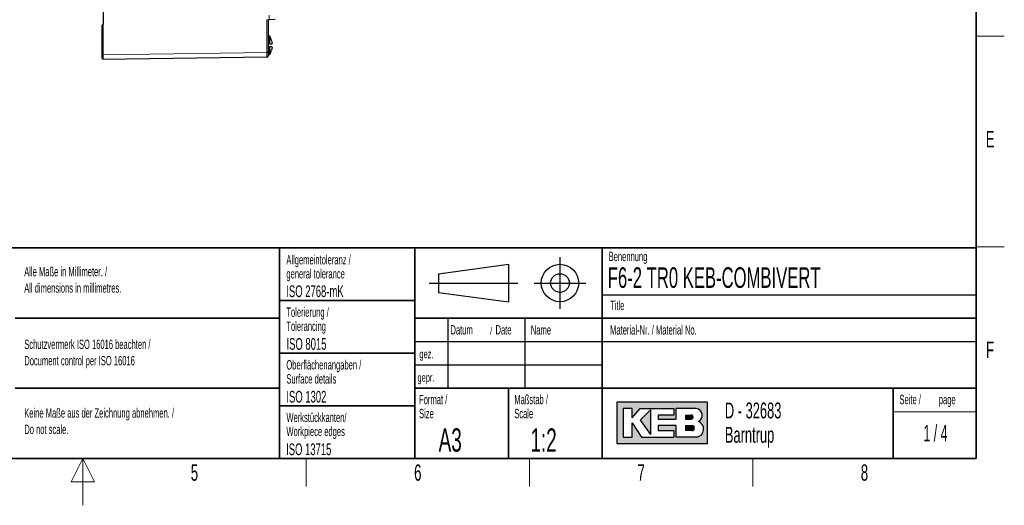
# Model space of a CAD drawing. Header units: millimetres. Extents: x 5 to 418, y 2 to 292.
# Tile 31 of 35: x 203 to 414, y 2 to 106. Entities that reach past the tile are written whole.
import ezdxf

# ---------------------------------------------------------------- set-up
doc = ezdxf.new("R2010")
doc.units = ezdxf.units.MM
doc.layers.add('SLD-0', color=7, linetype='Continuous')
doc.styles.add('SLDTEXTSTYLE0', font='TXT', dxfattribs={"width": 0.605})
doc.styles.add('SLDTEXTSTYLE1', font='TXT', dxfattribs={"width": 0.563})

# ---------------------------------------------------------------- blocks, each defined once
blk = doc.blocks.new('SW_NOTE_0_4')
at = {"layer": 'SLD-0', "color": 0, "char_height": 2, "attachment_point": 1, "style": 'SLDTEXTSTYLE0'}
for s, insert in [('Alle Maße in Millimeter. /', (0, 2.5781354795)), ('All dimensions in millimetres.', (0, -0.9218646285))]:
    blk.add_mtext(s, dxfattribs=dict(at, insert=insert))
blk = doc.blocks.new('SW_NOTE_0_7')
at = {"layer": 'SLD-0', "color": 0, "char_height": 2, "attachment_point": 1, "style": 'SLDTEXTSTYLE0'}
for s, insert in [('Keine Maße aus der Zeichnung abnehmen. /', (0, 2.5781354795)), ('Do not scale.', (0, -0.9218646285))]:
    blk.add_mtext(s, dxfattribs=dict(at, insert=insert))
blk = doc.blocks.new('SW_NOTE_0_8')
at = {"layer": 'SLD-0', "color": 0, "char_height": 2, "attachment_point": 1, "style": 'SLDTEXTSTYLE0'}
for s, insert in [('Schutzvermerk ISO 16016 beachten /', (0, 2.5781354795)), ('Document control per ISO 16016', (0, -0.9218646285))]:
    blk.add_mtext(s, dxfattribs=dict(at, insert=insert))
blk = doc.blocks.new('SW_NOTE_0_9')
at = {"layer": 'SLD-0', "color": 0, "char_height": 2, "attachment_point": 1, "style": 'SLDTEXTSTYLE0'}
for s, insert in [('Werkstückkanten/', (0, 2.5781354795)), ('Workpiece edges', (0, -0.4218645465))]:
    blk.add_mtext(s, dxfattribs=dict(at, insert=insert))
blk = doc.blocks.new('SW_NOTE_0_10')
at = {"layer": 'SLD-0', "color": 0, "char_height": 2, "attachment_point": 1, "style": 'SLDTEXTSTYLE0'}
for s, insert in [('Oberflächenangaben /', (0, 2.5781354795)), ('Surface details', (0, -0.4218645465))]:
    blk.add_mtext(s, dxfattribs=dict(at, insert=insert))
blk = doc.blocks.new('SW_NOTE_0_11')
at = {"layer": 'SLD-0', "color": 0, "char_height": 2, "attachment_point": 1, "style": 'SLDTEXTSTYLE0'}
for s, insert in [('Tolerierung /', (0, 2.5781354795)), ('Tolerancing', (0, -0.4218645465))]:
    blk.add_mtext(s, dxfattribs=dict(at, insert=insert))
blk = doc.blocks.new('SW_NOTE_0_12')
at = {"layer": 'SLD-0', "color": 0, "char_height": 2, "attachment_point": 1, "style": 'SLDTEXTSTYLE0'}
for s, insert in [('Allgemeintoleranz /', (0, 2.5781354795)), ('general tolerance', (0, -0.4218645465))]:
    blk.add_mtext(s, dxfattribs=dict(at, insert=insert))
blk = doc.blocks.new('SW_NOTE_0_13')
at = {"layer": 'SLD-0', "color": 0, "char_height": 2, "attachment_point": 1, "style": 'SLDTEXTSTYLE0'}
for s, insert in [('Format /', (0, 2.5781354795)), ('Size', (0, -0.4218645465))]:
    blk.add_mtext(s, dxfattribs=dict(at, insert=insert))
blk = doc.blocks.new('SW_NOTE_0_14')
at = {"layer": 'SLD-0', "color": 0, "attachment_point": 1, "style": 'SLDTEXTSTYLE0'}
for s, insert, char_height in [('Datum', (0, 2.5781354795), 2), ('/', (8.4829859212, 2.0780460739), 1.5), ('Date', (9.6392361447, 2.5781354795), 2)]:
    blk.add_mtext(s, dxfattribs=dict(at, insert=insert, char_height=char_height))
blk = doc.blocks.new('SW_NOTE_0_15')
at = {"layer": 'SLD-0', "color": 0, "char_height": 2, "attachment_point": 1, "style": 'SLDTEXTSTYLE0'}
for s, insert in [('Maßstab /', (0, 2.5781354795)), ('Scale', (0, -0.4218645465))]:
    blk.add_mtext(s, dxfattribs=dict(at, insert=insert))
blk = doc.blocks.new('SW_NOTE_0_16')
at = {"layer": 'SLD-0', "color": 0, "char_height": 3.4, "attachment_point": 1, "style": 'SLDTEXTSTYLE0'}
for s, insert in [('D - 32683', (0, 4.3828303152)), ('Barntrup', (0, -0.8171696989))]:
    blk.add_mtext(s, dxfattribs=dict(at, insert=insert))
blk = doc.blocks.new('SW_NOTE_0_17')
at = {"layer": 'SLD-0', "color": 0, "char_height": 2, "attachment_point": 1, "style": 'SLDTEXTSTYLE0'}
for s, insert in [('Seite /', (0, 2.5781354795)), ('page', (8.413542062, 2.5784205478))]:
    blk.add_mtext(s, dxfattribs=dict(at, insert=insert))

msp = doc.modelspace()

# ---------------------------------------------------------------- hatches: boundary and pattern name
at = {"linetype": 'Continuous'}
h = msp.add_hatch(color=7, dxfattribs=at)
h.paths.add_polyline_path([(331.1423676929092, 15.18257760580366), (350.5207896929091, 15.18257760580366), (350.5207896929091, 24.04128480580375), (331.1423676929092, 24.04128480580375)], flags=0)
edge = h.paths.add_edge_path(flags=0)
edge.add_arc((347.9991875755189, 18.26988521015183), 1.720915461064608, -81.72003226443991, 70.17096003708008, ccw=False)
edge.add_line((348.2470169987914, 16.56690822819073), (348.2293995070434, 16.56675060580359))
edge.add_line((348.2293995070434, 16.56675060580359), (343.8767592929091, 16.56675060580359))
edge.add_line((343.8767592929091, 16.56675060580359), (343.8767592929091, 19.05826200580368))
edge.add_line((343.8767592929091, 19.05826200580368), (340.0010748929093, 19.05826200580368))
edge.add_line((340.0010748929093, 19.05826200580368), (340.0010748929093, 17.95092360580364))
edge.add_line((340.0010748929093, 17.95092360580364), (343.3230900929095, 17.95092360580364))
edge.add_line((343.3230900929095, 17.95092360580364), (343.3230900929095, 16.56675060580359))
edge.add_line((343.3230900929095, 16.56675060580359), (336.4022250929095, 16.56675060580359))
edge.add_line((336.4022250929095, 16.56675060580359), (334.4643828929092, 19.61193120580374))
edge.add_line((334.4643828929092, 19.61193120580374), (334.4643828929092, 16.56675060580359))
edge.add_line((334.4643828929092, 16.56675060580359), (332.5265406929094, 16.56675060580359))
edge.add_line((332.5265406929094, 16.56675060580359), (332.5265406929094, 22.65711180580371))
edge.add_line((332.5265406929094, 22.65711180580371), (334.4643828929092, 22.65711180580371))
edge.add_line((334.4643828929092, 22.65711180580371), (334.4643828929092, 20.71926960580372))
edge.add_line((334.4643828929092, 20.71926960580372), (336.1253904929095, 22.65711180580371))
edge.add_line((336.1253904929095, 22.65711180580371), (343.3230900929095, 22.65711180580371))
edge.add_line((343.3230900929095, 22.65711180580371), (343.3230900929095, 21.27293880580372))
edge.add_line((343.3230900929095, 21.27293880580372), (340.0010748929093, 21.27293880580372))
edge.add_line((340.0010748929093, 21.27293880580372), (340.0010748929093, 20.44243500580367))
edge.add_line((340.0010748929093, 20.44243500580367), (343.8767592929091, 20.44243500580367))
edge.add_line((343.8767592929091, 20.44243500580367), (343.8767592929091, 22.65711180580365))
edge.add_line((343.8767592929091, 22.65711180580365), (348.1497422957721, 22.65711180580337))
edge.add_line((348.1497422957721, 22.65711180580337), (348.151741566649, 22.65711180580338))
edge.add_line((348.151741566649, 22.65711180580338), (348.1521661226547, 22.65713246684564))
edge.add_arc((347.9523797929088, 21.20834406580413), 1.462498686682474, -64.4589412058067, 82.1484933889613, ccw=False)
msp.add_hatch(color=7, dxfattribs=at).paths.add_polyline_path([(338.3400672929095, 17.12041980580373), (338.3400672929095, 22.38027720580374), (336.1253904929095, 20.16560040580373)], flags=0)
h = msp.add_hatch(color=7, dxfattribs=at)
edge = h.paths.add_edge_path(flags=0)
edge.add_line((345.8146014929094, 20.44243500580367), (346.974194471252, 20.44243500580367))
edge.add_arc((347.0534490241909, 20.85768690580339), 0.4227474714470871, 259.1945394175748, 460.8054605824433)
edge.add_line((346.9741944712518, 21.27293880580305), (345.8146014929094, 21.27293880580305))
edge.add_line((345.8146014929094, 21.27293880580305), (345.8146014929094, 20.44243500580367))
h = msp.add_hatch(color=7, dxfattribs=at)
edge = h.paths.add_edge_path(flags=0)
edge.add_line((345.8146014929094, 17.95092360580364), (347.1991847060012, 17.95092360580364))
edge.add_arc((347.1991847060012, 18.50459280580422), 0.5536692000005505, 270.0000000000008, 450.0000000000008)
edge.add_line((347.1991847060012, 19.05826200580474), (347.1703327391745, 19.05826200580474))
edge.add_line((347.1703327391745, 19.05826200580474), (345.8146014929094, 19.05826200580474))
edge.add_line((345.8146014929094, 19.05826200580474), (345.8146014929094, 17.95092360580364))

# ---------------------------------------------------------------- linework, layer by layer
at = {"color": 7, "linetype": 'Continuous', "lineweight": 25}
for p, q in [((221.3441564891, 113.6046346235), (221.3441564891, 104.8011734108)), ((256.5941571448, 105.7755188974), (256.5941571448, 98.7709271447)), ((258.1028810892, 105.7925984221), (256.8397916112, 105.7705512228)), ((221.0941564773, 104.5511733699), (221.3441564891, 104.8011734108)), ((221.0941564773, 98.3010835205), (221.0941564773, 104.5511733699)), ((221.3441564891, 98.3010835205), (221.3441564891, 104.8011734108)), ((256.9743043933, 102.2461453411), (256.5941571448, 102.2660681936)), ((256.9743043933, 100.6261735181), (256.9743043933, 102.2461453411)), ((257.3534756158, 101.2716247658), (257.4339344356, 100.7080328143)), ((256.6743067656, 100.6261735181), (256.9743043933, 100.6261735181)), ((256.6743067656, 99.976173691), (256.6743067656, 100.6261735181)), ((256.9743043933, 99.976173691), (256.6743067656, 99.976173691)), ((256.9743043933, 98.3562017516), (256.9743043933, 99.976173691)), ((257.4339344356, 100.7080328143), (257.4170365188, 100.6261735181)), ((257.4170365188, 99.976173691), (257.4339344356, 99.8943143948)), ((221.0941564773, 97.5511735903), (221.3441564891, 97.3011735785)), ((256.3475131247, 97.7710172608), (221.3441564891, 97.3011735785)), ((256.5941571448, 98.7709271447), (256.5941571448, 98.0209947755)), ((256.5941571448, 98.3362788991), (256.9743043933, 98.3562017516))]:
    msp.add_line(p, q, dxfattribs=at)
at = {"color": 7, "linetype": 'Continuous', "lineweight": 18}
for p, q in [((256.3475131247, 98.7709271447), (256.3475131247, 105.7755188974)), ((256.3475131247, 105.7755188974), (256.5941571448, 105.7755188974)), ((221.0941564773, 98.3010835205), (221.3441564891, 98.3010835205)), ((221.3441564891, 98.3010835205), (256.3475131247, 98.7709271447)), ((256.3475131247, 98.7709271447), (256.5941571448, 98.7709271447))]:
    msp.add_line(p, q, dxfattribs=at)
at = {"color": 7, "linetype": 'Continuous', "lineweight": 25}
for centre, radius, start, end in [((256.8441564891, 105.5205891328), 0.2500000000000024, 91, 180), ((253.4743150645, 100.3096375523), 4.000000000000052, 13.9413715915, 28.9552893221), ((253.4743150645, 100.2927096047), 4.00000000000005, 331.0447106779, 346.0595599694), ((256.3441564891, 98.0209947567), 0.2500000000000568, 270.7690246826, 0)]:
    msp.add_arc(centre, radius, start, end, dxfattribs=at)
at = {"color": 7, "linetype": 'Continuous', "lineweight": 18}
for centre, major_axis, ratio, start_param, end_param in [((256.8441564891, 106.7707795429), (0.004363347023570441, 1.000228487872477), 0.0033532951, 1.57110373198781, 3.141665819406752), ((256.3441564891, 98.7710623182), (-0.003355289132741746, 1.000045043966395), 0.0033547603, 3.141626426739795, 4.712242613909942)]:
    msp.add_ellipse(centre, major_axis=major_axis, ratio=ratio, start_param=start_param, end_param=end_param, dxfattribs=at)
at = {"color": 7, "linetype": 'Continuous', "lineweight": 25}
for points, knots in [([(256.974304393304, 100.6261735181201), (257.0328690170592, 100.6261735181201), (257.2459191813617, 100.6261735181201), (257.3451111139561, 100.6261735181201), (257.4170365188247, 100.6261735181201)], [0, 0, 0, 0, 0.2748865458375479, 1, 1, 1, 1]), ([(257.4170365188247, 99.97617369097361), (257.3417611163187, 99.97617369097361), (257.241505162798, 99.97617369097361), (257.0276021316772, 99.97617369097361), (256.974304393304, 99.97617369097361)], [0, 0, 0, 0, 0.7508322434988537, 1, 1, 1, 1]), ([(257.4339344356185, 99.89431439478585), (257.4172135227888, 99.72159762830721), (257.3988564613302, 99.53198045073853), (257.3571893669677, 99.34719243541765), (257.3534756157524, 99.3307224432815)], [0, 0, 0, 0, 0.9108708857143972, 1, 1, 1, 1]), ([(221.0941564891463, 97.55117357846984), (221.0941564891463, 97.55117357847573), (221.0941564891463, 97.57069175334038), (221.0941564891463, 97.64581891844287), (221.0941564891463, 97.70139827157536), (221.0941564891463, 97.8402140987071), (221.0941564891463, 97.92339618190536), (221.0941564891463, 98.10477877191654), (221.0941564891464, 98.20289040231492), (221.0941564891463, 98.30108350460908)], [2.356284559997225, 2.356284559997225, 2.356284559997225, 2.356284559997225, 2.748938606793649, 2.748938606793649, 3.141592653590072, 3.141592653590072, 3.534246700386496, 3.534246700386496, 3.92690074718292, 3.92690074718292, 3.92690074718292, 3.92690074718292])]:
    msp.add_open_spline(points, degree=3, knots=knots, dxfattribs=at)
for points in [[(221.3441564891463, 97.91842092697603), (221.3441564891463, 98.03934672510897), (221.3441564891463, 98.17016342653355), (221.3441564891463, 98.30108350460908)], [(221.3441564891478, 97.59402948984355), (221.3441564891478, 97.68657893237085), (221.3441564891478, 97.79749512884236), (221.3441564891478, 97.91842092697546)], [(221.3441564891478, 97.37728366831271), (221.3441564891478, 97.42737013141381), (221.3441564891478, 97.50148004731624), (221.3441564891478, 97.59402948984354)], [(221.3441564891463, 97.30117357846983), (221.3441564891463, 97.30117357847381), (221.3441564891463, 97.32719720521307), (221.3441564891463, 97.37728366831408)]]:
    msp.add_open_spline(points, degree=3, dxfattribs=at)
at = {"layer": 'SLD-0', "lineweight": 35}
for p, q in [((408, 12), (408, 282.5)), ((135, 57), (408, 57)), ((259, 57), (259, 12)), ((288, 57), (288, 12)), ((328, 57.0000000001), (328, 12)), ((408, 57), (408, 12)), ((259, 45.75), (288, 45.75)), ((202.5, 42), (259, 42)), ((408, 42), (288, 42)), ((259, 34.5), (288, 34.5)), ((202.5, 27), (259, 27)), ((288, 27), (408, 27)), ((308, 27), (308, 12)), ((390.2572074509, 27), (390.2572074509, 12)), ((259, 23.25), (288, 23.25)), ((26, 12), (408, 12)), ((135, 12), (408, 12))]:
    msp.add_line(p, q, dxfattribs=at)
at = {"layer": 'SLD-0', "lineweight": 18}
for p, q in [((408, 102.25), (414, 102.25)), ((408, 57.25), (414, 57.25)), ((390.2572074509, 22), (408, 22)), ((217, 12), (214.5, 7)), ((217, 2), (217, 12)), ((219.5, 7), (217, 12)), ((264.75, 6), (264.75, 12)), ((312.5, 6), (312.5, 12)), ((360.25, 6), (360.25, 12)), ((214.5, 7), (219.5, 7))]:
    msp.add_line(p, q, dxfattribs=at)
at = {"layer": 'SLD-0'}
for p, q in [((319, 55), (319, 44)), ((293, 51.5), (308, 53.5)), ((308, 53.5), (308, 45.5)), ((293, 51.5), (293, 47.5)), ((291, 49.5), (310, 49.5)), ((313.5, 49.5), (324.5, 49.5)), ((293, 47.5), (308, 45.5)), ((328, 47.0000000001), (408, 47.0000000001)), ((295, 42), (295, 27)), ((311.5, 42), (311.5, 27)), ((288, 37), (408, 37)), ((288, 32), (328, 32)), ((348.1497422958, 22.6571118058), (348.1517415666, 22.6571118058)), ((348.1517415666, 22.6571118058), (348.1521661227, 22.6571324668)), ((348.229399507, 16.5667506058), (348.2470169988, 16.5669082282))]:
    msp.add_line(p, q, dxfattribs=at)
at = {"layer": 'SLD-0', "linetype": 'Continuous'}
for p, q in [((350.5207896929, 24.0412848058), (331.1423676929, 24.0412848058)), ((331.1423676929, 24.0412848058), (331.1423676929, 15.1825776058)), ((350.5207896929, 15.1825776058), (350.5207896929, 24.0412848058)), ((334.4643828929, 22.6571118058), (332.5265406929, 22.6571118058)), ((332.5265406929, 22.6571118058), (332.5265406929, 16.5667506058)), ((334.4643828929, 20.7192696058), (336.1253904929, 22.6571118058)), ((334.4643828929, 20.7192696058), (334.4643828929, 22.6571118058)), ((336.1253904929, 22.6571118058), (343.3230900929, 22.6571118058)), ((338.3400672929, 22.3802772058), (336.1253904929, 20.1656004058)), ((338.3400672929, 22.3802772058), (338.3400672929, 17.1204198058)), ((340.0010748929, 21.2729388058), (340.0010748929, 20.4424350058)), ((343.3230900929, 21.2729388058), (340.0010748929, 21.2729388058)), ((343.3230900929, 22.6571118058), (343.3230900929, 21.2729388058)), ((348.1497422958, 22.6571118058), (343.8767592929, 22.6571118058)), ((343.8767592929, 20.4424350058), (343.8767592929, 22.6571118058)), ((345.8146014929, 21.2729388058), (346.9741944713, 21.2729388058)), ((345.8146014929, 21.2729388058), (345.8146014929, 20.4424350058)), ((348.1497422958, 22.6571118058), (348.1517415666, 22.6571118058)), ((348.1517415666, 22.6571118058), (348.1521661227, 22.6571324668)), ((334.4643828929, 16.5667506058), (334.4643828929, 19.6119312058)), ((334.4643828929, 19.6119312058), (336.4022250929, 16.5667506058)), ((336.1253904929, 20.1656004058), (338.3400672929, 17.1204198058)), ((340.0010748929, 20.4424350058), (343.8767592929, 20.4424350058)), ((340.0010748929, 19.0582620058), (340.0010748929, 17.9509236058)), ((343.8767592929, 19.0582620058), (340.0010748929, 19.0582620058)), ((343.8767592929, 16.5667506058), (343.8767592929, 19.0582620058)), ((345.8146014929, 20.4424350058), (346.9741944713, 20.4424350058)), ((345.8146014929, 19.0582620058), (347.199184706, 19.0582620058)), ((345.8146014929, 19.0582620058), (345.8146014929, 17.9509236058)), ((347.1703327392, 19.0582620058), (347.199184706, 19.0582620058)), ((340.0010748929, 17.9509236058), (343.3230900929, 17.9509236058)), ((343.3230900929, 17.9509236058), (343.3230900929, 16.5667506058)), ((347.199184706, 17.9509236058), (345.8146014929, 17.9509236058)), ((331.1423676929, 15.1825776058), (350.5207896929, 15.1825776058)), ((332.5265406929, 16.5667506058), (334.4643828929, 16.5667506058)), ((336.4022250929, 16.5667506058), (343.3230900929, 16.5667506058)), ((348.229399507, 16.5667506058), (343.8767592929, 16.5667506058)), ((348.229399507, 16.5667506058), (348.2470169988, 16.5669082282))]:
    msp.add_line(p, q, dxfattribs=at)
at = {"layer": 'SLD-0'}
for radius in [3.999999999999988, 1.999999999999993]:
    msp.add_circle((319, 49.5), radius, dxfattribs=at)
at = {"layer": 'SLD-0', "linetype": 'Continuous'}
for centre, radius, start, end in [((347.0534490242, 20.8576869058), 0.4227474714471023, 259.1945394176, 100.8054605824), ((347.9523797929, 21.2083440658), 1.46249868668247, 295.5410587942, 82.1484933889), ((347.199184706, 18.5045928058), 0.5536692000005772, 270, 90), ((347.9991875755, 18.2698852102), 1.720915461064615, 278.2799677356, 70.1709600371)]:
    msp.add_arc(centre, radius, start, end, dxfattribs=at)

# ---------------------------------------------------------------- block references
at = {"layer": 'SLD-0'}
for name, p in [('SW_NOTE_0_12', (260.5043854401, 52.9003064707)), ('SW_NOTE_0_4', (204.4639500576, 50.3606872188)), ('SW_NOTE_0_11', (260.5022836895, 41.7004098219)), ('SW_NOTE_0_14', (295.5861619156, 37.9261102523)), ('SW_NOTE_0_8', (204.4639500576, 34.8276741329)), ('SW_NOTE_0_10', (260.5027641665, 30.4450935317)), ('SW_NOTE_0_13', (288.8790098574, 23.0287702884)), ('SW_NOTE_0_15', (309.2314641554, 23.0287700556)), ('SW_NOTE_0_17', (391.5827404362, 23.0329928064)), ('SW_NOTE_0_16', (354.2591907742, 19.5828264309)), ('SW_NOTE_0_7', (204.4639500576, 20.1508694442)), ('SW_NOTE_0_9', (260.5090753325, 19.2125013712))]:
    msp.add_blockref(name, p, dxfattribs=at)

# ---------------------------------------------------------------- texts
for s, insert, char_height, attachment_point, style in [('E', (410.9815679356, 82.0010772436), 3.5, 2, 'SLDTEXTSTYLE0'), ('Benennung', (329.4092408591, 56.1865848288), 2, 1, 'SLDTEXTSTYLE0'), ('F6-2 TR0 KEB-COMBIVERT', (329.222041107, 52.8643538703), 4.4, 1, 'SLDTEXTSTYLE0'), ('ISO 2768-mK', (260.4940938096, 48.9932287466), 2.5, 1, 'SLDTEXTSTYLE0'), ('Title', (329.7169273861, 45.7051426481), 2, 1, 'SLDTEXTSTYLE0'), ('Name', (312.770034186, 40.4793879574), 2, 1, 'SLDTEXTSTYLE0'), ('Material-Nr. / Material No.', (329.7169273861, 40.4793879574), 2, 1, 'SLDTEXTSTYLE0'), ('ISO 8015', (260.5277662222, 37.732972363), 2.5, 1, 'SLDTEXTSTYLE0'), ('F', (410.9536166, 37.0010772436), 3.5, 2, 'SLDTEXTSTYLE0'), ('gez.', (288.9470592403, 35.2328921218), 1.8, 1, 'SLDTEXTSTYLE0'), ('gepr.', (288.5445949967, 30.2118970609), 1.8, 1, 'SLDTEXTSTYLE0'), ('ISO 1302', (260.5038336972, 26.4529504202), 2.5, 1, 'SLDTEXTSTYLE0'), ('1 / 4', (399.2839074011, 19.1523676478), 3.5, 2, 'SLDTEXTSTYLE1'), ('A3', (293.0566699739, 18.4626222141), 5, 1, 'SLDTEXTSTYLE0'), ('1:2', (312.6833009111, 18.426931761), 5, 1, 'SLDTEXTSTYLE0'), ('ISO 13715', (260.4472726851, 15.2160422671), 2.5, 1, 'SLDTEXTSTYLE0'), ('5', (240.8527123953, 10.7429955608), 3.5, 2, 'SLDTEXTSTYLE0'), ('6', (288.6027123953, 10.7429955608), 3.5, 2, 'SLDTEXTSTYLE0'), ('7', (336.3527123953, 10.7429955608), 3.5, 2, 'SLDTEXTSTYLE0'), ('8', (384.1027123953, 10.7429955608), 3.5, 2, 'SLDTEXTSTYLE0')]:
    msp.add_mtext(s, dxfattribs=dict(at, insert=insert, char_height=char_height, attachment_point=attachment_point, style=style))

doc.saveas('drawing.dxf')
